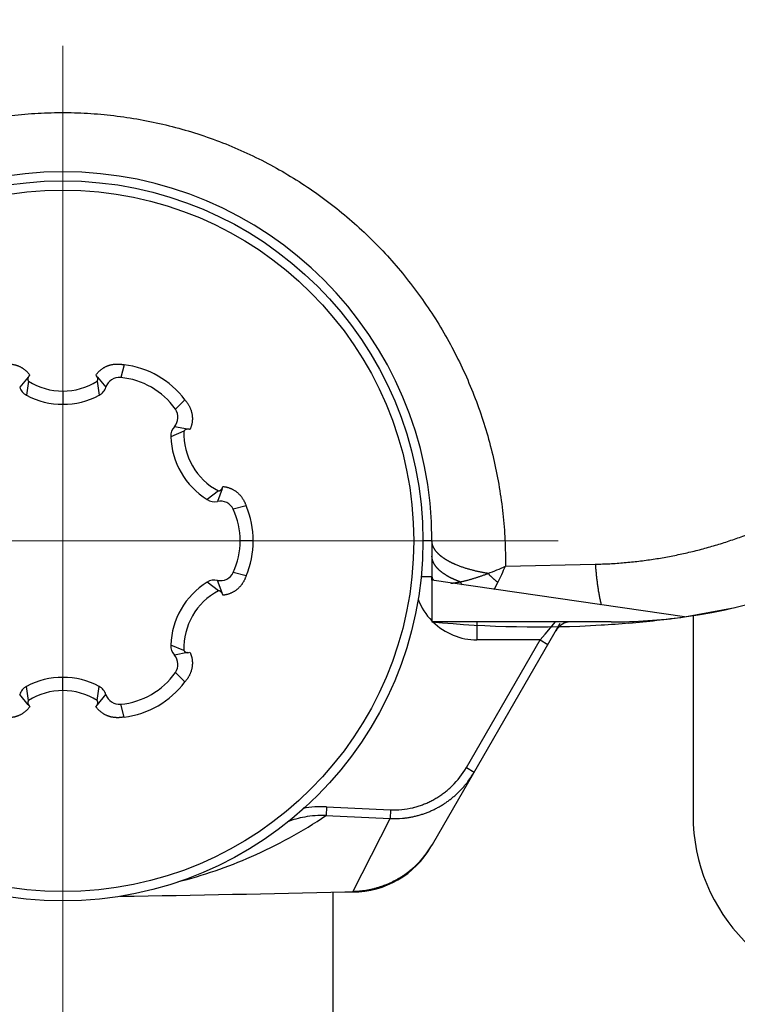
# Model space of a CAD drawing. Header units: millimetres. Extents: x 0 to 1300, y 0 to 891.
# Tile 17 of 119: x 555 to 563, y 264 to 275. Entities that reach past the tile are written whole.
import ezdxf

# ---------------------------------------------------------------- set-up
doc = ezdxf.new("R2010")
doc.units = ezdxf.units.MM
doc.header["$LTSCALE"] = 0.54643
doc.linetypes.add('CENTER', pattern=[50.8, 31.75, -6.35, 6.35, -6.35])
for name, color, linetype in [('NoLayerName_001', 7, 'Continuous'), ('NoLayerName_003', 7, 'Continuous'), ('NoLayerName_006', 7, 'Continuous')]:
    doc.layers.add(name, color=color, linetype=linetype)
doc.styles.get("Standard").update_dxf_attribs({"font": 'txt', "bigfont": 'extfont2'})
doc.dimstyles.get("Standard").update_dxf_attribs({"dimtxt": 2.5, "dimasz": 2.5, "dimexe": 1, "dimexo": 1, "dimtad": 1, "dimdec": 3, "dimzin": 0, "dimdsep": 46, "dimtxsty": 'Standard', "dimcen": 2.5, "dimadec": 3, "dimazin": 0, "dimtfac": 0.75, "dimtdec": 3, "dimtmove": 0, "dimatfit": 3, "dimfxl": 1, "dimarcsym": 0})

# ---------------------------------------------------------------- blocks, each defined once
blk = doc.blocks.new('DIM_0002')
at = {"color": 3, "linetype": 'Continuous', "lineweight": 13}
blk.add_arc((76.293, 79.293), 76.293, 0, 270, dxfattribs=at)
blk = doc.blocks.new('_OPEN30')
at = {"color": 0, "linetype": 'ByBlock', "lineweight": -2}
for p, q in [((-1, 0.267949), (0, 0)), ((0, 0), (-1, -0.267949)), ((0, 0), (-1, 0))]:
    blk.add_line(p, q, dxfattribs=at)
blk = doc.blocks.new('*D145')
at = {"layer": 'Defpoints', "color": 0}
for p in [(504.066, 284.922), (504.166, 284.922), (583.857, 257.465), (583.857, 257.365), (503.648, 238.613)]:
    blk.add_point(p, dxfattribs=at)
at = {"layer": 'NoLayerName_001', "color": 0, "linetype": 'Continuous', "lineweight": 13}
for p, q in [((501.066, 284.922), (488.239, 284.922)), ((583.857, 254.365), (583.857, 189.304))]:
    blk.add_line(p, q, dxfattribs=at)
blk.add_arc((583.857, 284.922), 92.618, 182.78409, 267.21591, dxfattribs=at)
at = {"layer": 'NoLayerName_001', "color": 0, "lineweight": 13, "xscale": 4.5, "yscale": 4.5, "zscale": 4.5}
for p, rotation in [((491.239, 284.922), 91.39204515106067), ((583.857, 192.304), 358.6079548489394)]:
    blk.add_blockref('_OPEN30', p, dxfattribs=dict(at, rotation=rotation))
at = {"layer": 'NoLayerName_001', "color": 0, "lineweight": 13, "insert": (524.293, 225.358), "char_height": 10.5, "attachment_point": 5, "rotation": 315}
blk.add_mtext('\\W0.8000;90%%d', dxfattribs=at)

msp = doc.modelspace()

# ---------------------------------------------------------------- linework, layer by layer
at = {"layer": 'NoLayerName_001', "color": 110, "linetype": 'CENTER', "lineweight": 13}
for p, q in [((555.8569, 263.422), (555.8569, 274.422)), ((550.3569, 268.922), (561.3569, 268.922))]:
    msp.add_line(p, q, dxfattribs=at)
at = {"layer": 'NoLayerName_001', "color": 30, "linetype": 'Continuous', "lineweight": 25}
for p, q in [((556.5366, 270.8791), (556.5001, 270.7367)), ((555.4735, 270.7423), (555.3778, 270.629)), ((555.4739, 270.6956), (555.4538, 270.5391)), ((556.2399, 270.6956), (556.26, 270.5391)), ((556.2403, 270.7423), (556.3359, 270.629)), ((555.8569, 270.5856), (555.8569, 270.4389)), ((557.212, 270.4892), (557.1069, 270.3864)), ((557.2014, 270.1405), (557.0558, 270.0796)), ((557.2416, 270.1642), (557.0957, 270.1904)), ((557.5844, 269.4771), (557.4589, 269.3814)), ((557.625, 269.5001), (557.5748, 269.3606)), ((557.8917, 269.3119), (557.7501, 269.2723)), ((557.9716, 268.922), (557.8269, 268.922)), ((557.8917, 268.532), (557.7501, 268.5717)), ((557.5844, 268.3669), (557.4589, 268.4626)), ((557.625, 268.3439), (557.5748, 268.4833)), ((557.2014, 267.7035), (557.0558, 267.7643)), ((557.2416, 267.6798), (557.0957, 267.6536)), ((555.8569, 267.2584), (555.8569, 267.4051)), ((557.212, 267.3548), (557.1069, 267.4576)), ((555.4739, 267.1484), (555.4538, 267.3049)), ((556.2399, 267.1484), (556.26, 267.3049)), ((555.4735, 267.1017), (555.3778, 267.2149)), ((556.2403, 267.1017), (556.3359, 267.2149)), ((556.5366, 266.9648), (556.5001, 267.1073))]:
    msp.add_line(p, q, dxfattribs=at)
at = {"layer": 'NoLayerName_001', "color": 7, "linetype": 'Continuous', "lineweight": 25}
for p, q in [((562.8569, 268.0914), (562.8569, 265.8749)), ((558.8569, 265.0189), (558.8569, 240.422))]:
    msp.add_line(p, q, dxfattribs=at)
at = {"layer": 'NoLayerName_001', "color": 30, "linetype": 'Continuous', "lineweight": 25}
for radius in [4, 3.8974]:
    msp.add_circle((555.8569, 268.922), radius, dxfattribs=at)
for centre, radius, start, end in [((556.4184, 269.8945), 0.9917, 36.84535, 83.15465), ((556.192, 270.7198), 0.0532, 27.22316, 55.1915), ((555.8569, 271.3076), 0.722, 237.96373, 302.03627), ((556.4856, 270.5798), 0.1576, 84.73475, 161.77706), ((556.4233, 269.903), 0.8373, 35.26525, 84.73475), ((555.5275, 270.6783), 0.1576, 198.22294, 242.09057), ((555.8569, 271.3001), 0.8612, 242.09057, 297.90943), ((556.1862, 270.6783), 0.1576, 297.90943, 341.77706), ((556.9782, 270.2954), 0.1576, 318.22294, 35.26525), ((557.2133, 270.0854), 0.1576, 138.22294, 182.09057), ((557.9229, 270.1148), 0.722, 177.96265, 242.03752), ((557.9164, 270.111), 0.8612, 182.09057, 237.90943), ((557.5814, 269.5307), 0.0532, 327.22316, 355.1915), ((557.5426, 269.5149), 0.1576, 237.90943, 281.77706), ((557.6069, 269.2064), 0.1576, 24.73475, 101.77706), ((556.9896, 268.922), 0.8373, 335.26525, 24.73475), ((556.9802, 268.922), 0.9914, 336.84221, 23.15779), ((557.6069, 268.6376), 0.1576, 258.22294, 335.26525), ((557.9164, 267.7329), 0.8612, 122.09057, 177.90943), ((557.5426, 268.329), 0.1576, 78.22294, 122.09057), ((557.9229, 267.7292), 0.722, 117.96254, 182.03729), ((557.2133, 267.7586), 0.1576, 177.90943, 221.77706), ((556.9782, 267.5486), 0.1576, 324.73475, 41.77706), ((557.2463, 267.7329), 0.0532, 267.22288, 295.19222), ((555.8569, 266.5439), 0.8612, 62.09057, 117.90943), ((556.4233, 267.941), 0.8373, 275.26525, 324.73475), ((555.5275, 267.1656), 0.1576, 117.90943, 161.77706), ((555.8569, 266.5363), 0.722, 57.96373, 122.03627), ((556.1862, 267.1656), 0.1576, 18.22294, 62.09057), ((556.4184, 267.9494), 0.9917, 276.84535, 323.15465), ((556.4856, 267.2642), 0.1576, 198.22294, 275.26525), ((555.5218, 267.1241), 0.0532, 207.22316, 235.1915)]:
    msp.add_arc(centre, radius, start, end, dxfattribs=at)
at = {"layer": 'NoLayerName_001', "color": 7, "linetype": 'Continuous', "lineweight": 25}
msp.add_arc((564.8569, 265.8749), 2, 180, 268.63607, dxfattribs=at)
at = {"layer": 'NoLayerName_001', "color": 30, "linetype": 'Continuous', "lineweight": 25}
for points, knots in [([(555.1772, 270.8791), (555.1811, 270.8799), (555.1888, 270.8815), (555.2005, 270.8833), (555.2122, 270.8848), (555.224, 270.8859), (555.2358, 270.8866), (555.2477, 270.8868), (555.2596, 270.8866), (555.2714, 270.886), (555.2832, 270.885), (555.295, 270.8835), (555.3067, 270.8815), (555.3183, 270.8791), (555.3298, 270.8762), (555.3411, 270.8729), (555.3523, 270.8691), (555.3634, 270.8649), (555.3743, 270.8603), (555.385, 270.8552), (555.3954, 270.8497), (555.4057, 270.8437), (555.4156, 270.8374), (555.4254, 270.8306), (555.4348, 270.8235), (555.4439, 270.8159), (555.4527, 270.808), (555.4612, 270.7998), (555.4693, 270.7912), (555.4771, 270.7823), (555.4845, 270.7731), (555.4891, 270.7667), (555.4914, 270.7635)], [0, 0, 0, 0, 0.01180322, 0.02362719, 0.03546661, 0.0473167, 0.05917326, 0.07103278, 0.08289252, 0.0947506, 0.10660613, 0.11845917, 0.13030955, 0.14215652, 0.15399946, 0.16583807, 0.17767242, 0.18950301, 0.20133094, 0.21315782, 0.22498472, 0.23681186, 0.24863938, 0.26046734, 0.27229592, 0.28412545, 0.29595611, 0.30778617, 0.3196129, 0.33143328, 0.34324415, 0.35504229, 0.35504229, 0.35504229, 0.35504229]), ([(556.2224, 270.7635), (556.2247, 270.7667), (556.2293, 270.7731), (556.2367, 270.7823), (556.2445, 270.7912), (556.2526, 270.7998), (556.2611, 270.808), (556.2699, 270.8159), (556.279, 270.8235), (556.2884, 270.8306), (556.2981, 270.8374), (556.3081, 270.8437), (556.3184, 270.8497), (556.3288, 270.8552), (556.3395, 270.8603), (556.3504, 270.8649), (556.3614, 270.8691), (556.3727, 270.8729), (556.384, 270.8762), (556.3955, 270.8791), (556.4071, 270.8815), (556.4188, 270.8835), (556.4306, 270.885), (556.4424, 270.886), (556.4542, 270.8866), (556.4661, 270.8868), (556.478, 270.8866), (556.4898, 270.8859), (556.5016, 270.8848), (556.5133, 270.8833), (556.525, 270.8815), (556.5327, 270.8799), (556.5366, 270.8791)], [0, 0, 0, 0, 0.01179814, 0.02360903, 0.03542943, 0.04725618, 0.05908626, 0.07091696, 0.08274653, 0.09457515, 0.10640317, 0.11823073, 0.13005793, 0.14188486, 0.15371178, 0.16553973, 0.17737033, 0.18920467, 0.20104328, 0.21288621, 0.22473316, 0.23658352, 0.24843653, 0.260292, 0.27215003, 0.28400971, 0.29586916, 0.30772566, 0.31957569, 0.33141508, 0.34323902, 0.35504224, 0.35504224, 0.35504224, 0.35504224]), ([(555.4914, 270.7635), (555.4911, 270.7633), (555.4904, 270.7628), (555.4893, 270.762), (555.4883, 270.7612), (555.4873, 270.7604), (555.4863, 270.7595), (555.4854, 270.7586), (555.4845, 270.7577), (555.4835, 270.7568), (555.4827, 270.7559), (555.4818, 270.7549), (555.4809, 270.7539), (555.4801, 270.7529), (555.4793, 270.7519), (555.4785, 270.7508), (555.4778, 270.7497), (555.4771, 270.7487), (555.4764, 270.7476), (555.4757, 270.7464), (555.4751, 270.7453), (555.4747, 270.7445), (555.4745, 270.7442)], [0, 0, 0, 0, 0.001293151, 0.002586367, 0.003879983, 0.005174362, 0.006469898, 0.007766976, 0.009065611, 0.010365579, 0.011666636, 0.012968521, 0.014270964, 0.01557368, 0.016876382, 0.018178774, 0.019480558, 0.020781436, 0.022081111, 0.02337929, 0.024675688, 0.025970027, 0.025970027, 0.025970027, 0.025970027]), ([(555.4745, 270.7442), (555.4741, 270.7434), (555.4734, 270.7419), (555.4724, 270.7396), (555.4715, 270.7373), (555.4707, 270.7349), (555.4701, 270.7324), (555.4695, 270.73), (555.4691, 270.7275), (555.4687, 270.725), (555.4685, 270.7224), (555.4684, 270.7199), (555.4685, 270.7174), (555.4686, 270.7149), (555.4689, 270.7123), (555.4692, 270.7099), (555.4697, 270.7074), (555.4703, 270.7049), (555.4711, 270.7025), (555.4719, 270.7002), (555.4728, 270.6978), (555.4736, 270.6963), (555.4739, 270.6956)], [0, 0, 0, 0, 0.002501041, 0.005009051, 0.007523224, 0.010042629, 0.012566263, 0.015093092, 0.017622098, 0.020152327, 0.022682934, 0.025213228, 0.02774272, 0.030271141, 0.03279816, 0.035323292, 0.037845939, 0.04036543, 0.042881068, 0.045392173, 0.047898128, 0.050398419, 0.050398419, 0.050398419, 0.050398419]), ([(556.2399, 270.6956), (556.2402, 270.6963), (556.241, 270.6978), (556.2419, 270.7002), (556.2427, 270.7025), (556.2434, 270.7049), (556.2441, 270.7074), (556.2445, 270.7099), (556.2449, 270.7123), (556.2452, 270.7149), (556.2453, 270.7174), (556.2454, 270.7199), (556.2453, 270.7224), (556.2451, 270.725), (556.2447, 270.7275), (556.2443, 270.73), (556.2437, 270.7324), (556.2431, 270.7349), (556.2423, 270.7373), (556.2414, 270.7396), (556.2404, 270.7419), (556.2397, 270.7434), (556.2393, 270.7442)], [0, 0, 0, 0, 0.00250017, 0.005006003, 0.007516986, 0.010032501, 0.012551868, 0.01507439, 0.017599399, 0.020126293, 0.022654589, 0.025183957, 0.027714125, 0.030244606, 0.03277471, 0.035303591, 0.037830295, 0.040353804, 0.042873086, 0.045387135, 0.047895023, 0.050395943, 0.050395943, 0.050395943, 0.050395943]), ([(557.212, 270.4892), (557.2146, 270.4862), (557.2198, 270.4803), (557.2273, 270.4711), (557.2344, 270.4617), (557.2413, 270.452), (557.2478, 270.4421), (557.2539, 270.432), (557.2597, 270.4216), (557.2651, 270.411), (557.2701, 270.4003), (557.2746, 270.3893), (557.2788, 270.3782), (557.2825, 270.367), (557.2858, 270.3556), (557.2886, 270.3441), (557.2909, 270.3325), (557.2928, 270.3208), (557.2942, 270.309), (557.2952, 270.2973), (557.2956, 270.2854), (557.2956, 270.2736), (557.295, 270.2618), (557.294, 270.25), (557.2926, 270.2383), (557.2906, 270.2266), (557.2882, 270.215), (557.2853, 270.2036), (557.2819, 270.1922), (557.278, 270.181), (557.2738, 270.17), (557.2705, 270.1629), (557.269, 270.1593)], [0, 0, 0, 0, 0.01180304, 0.0236284, 0.03547055, 0.04732441, 0.05918547, 0.07104989, 0.08291456, 0.09477725, 0.10663664, 0.11849247, 0.13034497, 0.14219363, 0.15403795, 0.16587762, 0.17771263, 0.18954334, 0.20137061, 0.21319584, 0.22502045, 0.23684492, 0.24866944, 0.26049416, 0.27231927, 0.28414507, 0.29597192, 0.3077985, 0.31962218, 0.33144, 0.34324885, 0.35504559, 0.35504559, 0.35504559, 0.35504559]), ([(557.2438, 270.1642), (557.2429, 270.1642), (557.2413, 270.1641), (557.2388, 270.1638), (557.2363, 270.1634), (557.2338, 270.1629), (557.2314, 270.1622), (557.229, 270.1615), (557.2266, 270.1606), (557.2242, 270.1596), (557.222, 270.1586), (557.2197, 270.1574), (557.2175, 270.1561), (557.2154, 270.1547), (557.2134, 270.1532), (557.2114, 270.1516), (557.2095, 270.15), (557.2077, 270.1482), (557.206, 270.1464), (557.2043, 270.1445), (557.2028, 270.1425), (557.2018, 270.1411), (557.2014, 270.1405)], [0, 0, 0, 0, 0.002501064, 0.005009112, 0.007523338, 0.010042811, 0.012566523, 0.015093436, 0.017622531, 0.020152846, 0.022683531, 0.025213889, 0.027743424, 0.030271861, 0.032798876, 0.035323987, 0.0378466, 0.04036605, 0.042881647, 0.045392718, 0.047898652, 0.050398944, 0.050398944, 0.050398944, 0.050398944]), ([(557.269, 270.1593), (557.2686, 270.1594), (557.2678, 270.1598), (557.2666, 270.1603), (557.2654, 270.1608), (557.2642, 270.1612), (557.263, 270.1617), (557.2617, 270.162), (557.2605, 270.1624), (557.2592, 270.1627), (557.258, 270.163), (557.2567, 270.1633), (557.2554, 270.1635), (557.2541, 270.1637), (557.2528, 270.1639), (557.2515, 270.1641), (557.2502, 270.1642), (557.2489, 270.1642), (557.2476, 270.1643), (557.2463, 270.1643), (557.245, 270.1643), (557.2442, 270.1643), (557.2438, 270.1642)], [0, 0, 0, 0, 0.001293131, 0.002586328, 0.003879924, 0.005174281, 0.006469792, 0.007766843, 0.009065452, 0.010365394, 0.011666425, 0.012968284, 0.014270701, 0.015573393, 0.01687607, 0.018178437, 0.019480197, 0.020781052, 0.022080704, 0.023378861, 0.024675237, 0.025969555, 0.025969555, 0.025969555, 0.025969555]), ([(557.5844, 269.4771), (557.5852, 269.4772), (557.5868, 269.4773), (557.5893, 269.4777), (557.5918, 269.4781), (557.5942, 269.4787), (557.5967, 269.4794), (557.5991, 269.4802), (557.6014, 269.4811), (557.6037, 269.4821), (557.606, 269.4833), (557.6082, 269.4845), (557.6103, 269.4859), (557.6124, 269.4873), (557.6144, 269.4889), (557.6164, 269.4905), (557.6182, 269.4922), (557.62, 269.494), (557.6217, 269.4959), (557.6233, 269.4978), (557.6248, 269.4998), (557.6257, 269.5012), (557.6262, 269.5019)], [0, 0, 0, 0, 0.00250017, 0.005006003, 0.007516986, 0.010032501, 0.012551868, 0.01507439, 0.017599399, 0.020126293, 0.022654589, 0.025183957, 0.027714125, 0.030244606, 0.032774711, 0.035303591, 0.037830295, 0.040353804, 0.042873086, 0.045387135, 0.047895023, 0.050395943, 0.050395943, 0.050395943, 0.050395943]), ([(557.6344, 269.5262), (557.6383, 269.5258), (557.6462, 269.525), (557.6578, 269.5232), (557.6695, 269.5209), (557.681, 269.5182), (557.6923, 269.515), (557.7036, 269.5113), (557.7147, 269.5072), (557.7256, 269.5026), (557.7363, 269.4975), (557.7468, 269.4921), (557.757, 269.4862), (557.7671, 269.4799), (557.7768, 269.4732), (557.7863, 269.4661), (557.7954, 269.4586), (557.8043, 269.4508), (557.8129, 269.4426), (557.8211, 269.4341), (557.829, 269.4252), (557.8365, 269.4161), (557.8437, 269.4067), (557.8505, 269.397), (557.857, 269.387), (557.8631, 269.3768), (557.8688, 269.3664), (557.8741, 269.3558), (557.8791, 269.3451), (557.8837, 269.3342), (557.8879, 269.3231), (557.8904, 269.3156), (557.8917, 269.3119)], [0, 0, 0, 0, 0.01179707, 0.02360618, 0.03542418, 0.04724803, 0.05907495, 0.07090251, 0.08272951, 0.09455617, 0.10638265, 0.11820899, 0.13003519, 0.1418613, 0.15368763, 0.16551549, 0.17734644, 0.18918143, 0.20102092, 0.21286491, 0.22471309, 0.23656489, 0.24841967, 0.26027751, 0.2721383, 0.28400089, 0.29586318, 0.30772225, 0.31957439, 0.33141524, 0.34323986, 0.35504284, 0.35504284, 0.35504284, 0.35504284]), ([(557.8917, 268.532), (557.8904, 268.5283), (557.8879, 268.5208), (557.8837, 268.5098), (557.8791, 268.4989), (557.8741, 268.4881), (557.8688, 268.4775), (557.8631, 268.4671), (557.857, 268.457), (557.8505, 268.447), (557.8437, 268.4373), (557.8365, 268.4279), (557.829, 268.4187), (557.8211, 268.4099), (557.8129, 268.4014), (557.8043, 268.3932), (557.7954, 268.3853), (557.7863, 268.3779), (557.7768, 268.3708), (557.7671, 268.3641), (557.757, 268.3578), (557.7468, 268.3519), (557.7363, 268.3464), (557.7256, 268.3414), (557.7147, 268.3368), (557.7036, 268.3327), (557.6923, 268.329), (557.681, 268.3258), (557.6695, 268.323), (557.6578, 268.3208), (557.6462, 268.3189), (557.6383, 268.3182), (557.6344, 268.3177)], [0, 0, 0, 0, 0.01180298, 0.0236276, 0.03546845, 0.04732059, 0.05917966, 0.07104195, 0.08290454, 0.09476533, 0.10662317, 0.11847795, 0.13032976, 0.14217794, 0.15402193, 0.16586141, 0.1776964, 0.18952735, 0.20135521, 0.21318154, 0.22500765, 0.23683385, 0.24866019, 0.26048667, 0.27231333, 0.28414033, 0.29596789, 0.30779481, 0.31961866, 0.33143666, 0.34324577, 0.35504284, 0.35504284, 0.35504284, 0.35504284]), ([(557.6262, 268.3421), (557.6257, 268.3428), (557.6248, 268.3442), (557.6233, 268.3462), (557.6217, 268.3481), (557.62, 268.35), (557.6182, 268.3518), (557.6164, 268.3535), (557.6144, 268.3551), (557.6124, 268.3566), (557.6103, 268.3581), (557.6082, 268.3594), (557.606, 268.3607), (557.6037, 268.3618), (557.6014, 268.3628), (557.5991, 268.3638), (557.5967, 268.3646), (557.5942, 268.3653), (557.5918, 268.3659), (557.5893, 268.3663), (557.5868, 268.3667), (557.5852, 268.3668), (557.5844, 268.3669)], [0, 0, 0, 0, 0.002501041, 0.005009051, 0.007523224, 0.010042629, 0.012566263, 0.015093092, 0.017622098, 0.020152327, 0.022682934, 0.025213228, 0.02774272, 0.030271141, 0.03279816, 0.035323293, 0.037845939, 0.04036543, 0.042881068, 0.045392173, 0.047898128, 0.050398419, 0.050398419, 0.050398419, 0.050398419]), ([(557.6344, 268.3177), (557.6344, 268.3181), (557.6343, 268.319), (557.6342, 268.3203), (557.634, 268.3216), (557.6338, 268.3228), (557.6335, 268.3241), (557.6332, 268.3254), (557.6329, 268.3266), (557.6326, 268.3279), (557.6322, 268.3291), (557.6318, 268.3304), (557.6314, 268.3316), (557.6309, 268.3328), (557.6304, 268.334), (557.6299, 268.3352), (557.6293, 268.3364), (557.6287, 268.3376), (557.6281, 268.3387), (557.6275, 268.3399), (557.6269, 268.341), (557.6264, 268.3417), (557.6262, 268.3421)], [0, 0, 0, 0, 0.001293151, 0.002586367, 0.003879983, 0.005174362, 0.006469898, 0.007766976, 0.009065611, 0.010365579, 0.011666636, 0.012968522, 0.014270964, 0.015573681, 0.016876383, 0.018178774, 0.019480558, 0.020781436, 0.022081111, 0.02337929, 0.024675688, 0.025970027, 0.025970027, 0.025970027, 0.025970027]), ([(557.2014, 267.7035), (557.2018, 267.7028), (557.2028, 267.7015), (557.2043, 267.6995), (557.206, 267.6976), (557.2077, 267.6957), (557.2095, 267.694), (557.2114, 267.6923), (557.2134, 267.6908), (557.2154, 267.6893), (557.2175, 267.6879), (557.2197, 267.6866), (557.222, 267.6854), (557.2242, 267.6843), (557.2266, 267.6834), (557.229, 267.6825), (557.2314, 267.6817), (557.2338, 267.6811), (557.2363, 267.6806), (557.2388, 267.6802), (557.2412, 267.6799), (557.2429, 267.6798), (557.2437, 267.6797)], [0, 0, 0, 0, 0.00250017, 0.005005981, 0.007516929, 0.010032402, 0.012551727, 0.015074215, 0.0175992, 0.020126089, 0.022654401, 0.02518381, 0.027714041, 0.0302446, 0.032774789, 0.035303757, 0.037830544, 0.04035413, 0.042873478, 0.04538758, 0.047895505, 0.050396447, 0.050396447, 0.050396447, 0.050396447]), ([(557.269, 267.6847), (557.2705, 267.6811), (557.2738, 267.6739), (557.278, 267.6629), (557.2819, 267.6517), (557.2853, 267.6404), (557.2882, 267.6289), (557.2906, 267.6174), (557.2926, 267.6057), (557.294, 267.594), (557.295, 267.5822), (557.2956, 267.5704), (557.2956, 267.5585), (557.2952, 267.5467), (557.2942, 267.5349), (557.2928, 267.5232), (557.2909, 267.5115), (557.2886, 267.4999), (557.2858, 267.4884), (557.2825, 267.477), (557.2788, 267.4657), (557.2746, 267.4546), (557.2701, 267.4437), (557.2651, 267.4329), (557.2597, 267.4224), (557.2539, 267.412), (557.2478, 267.4018), (557.2413, 267.3919), (557.2344, 267.3822), (557.2273, 267.3728), (557.2198, 267.3636), (557.2146, 267.3577), (557.212, 267.3548)], [0, 0, 0, 0, 0.01179674, 0.02360559, 0.03542341, 0.04724709, 0.05907367, 0.07090052, 0.08272632, 0.09455143, 0.10637615, 0.11820067, 0.13002514, 0.14184975, 0.15367498, 0.16550225, 0.17733296, 0.18916797, 0.20100764, 0.21285196, 0.22470062, 0.23655312, 0.24840895, 0.26026834, 0.27213103, 0.2839957, 0.29586012, 0.30772118, 0.31957504, 0.33141719, 0.34324256, 0.35504559, 0.35504559, 0.35504559, 0.35504559]), ([(555.4739, 267.1484), (555.4736, 267.1476), (555.4728, 267.1461), (555.4719, 267.1438), (555.4711, 267.1414), (555.4703, 267.139), (555.4697, 267.1366), (555.4692, 267.1341), (555.4689, 267.1316), (555.4686, 267.1291), (555.4685, 267.1266), (555.4684, 267.124), (555.4685, 267.1215), (555.4687, 267.119), (555.4691, 267.1165), (555.4695, 267.114), (555.4701, 267.1115), (555.4707, 267.1091), (555.4715, 267.1067), (555.4724, 267.1043), (555.4734, 267.102), (555.4741, 267.1005), (555.4745, 267.0998)], [0, 0, 0, 0, 0.00250017, 0.005006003, 0.007516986, 0.010032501, 0.012551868, 0.01507439, 0.017599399, 0.020126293, 0.022654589, 0.025183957, 0.027714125, 0.030244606, 0.03277471, 0.035303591, 0.037830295, 0.040353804, 0.042873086, 0.045387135, 0.047895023, 0.050395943, 0.050395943, 0.050395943, 0.050395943]), ([(556.2393, 267.0998), (556.2397, 267.1005), (556.2404, 267.102), (556.2414, 267.1043), (556.2423, 267.1067), (556.2431, 267.1091), (556.2437, 267.1115), (556.2443, 267.114), (556.2447, 267.1165), (556.2451, 267.119), (556.2453, 267.1215), (556.2454, 267.124), (556.2453, 267.1266), (556.2452, 267.1291), (556.2449, 267.1316), (556.2445, 267.1341), (556.2441, 267.1366), (556.2434, 267.139), (556.2427, 267.1414), (556.2419, 267.1438), (556.241, 267.1461), (556.2402, 267.1476), (556.2399, 267.1484)], [0, 0, 0, 0, 0.002501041, 0.005009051, 0.007523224, 0.010042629, 0.012566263, 0.015093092, 0.017622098, 0.020152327, 0.022682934, 0.025213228, 0.02774272, 0.030271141, 0.03279816, 0.035323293, 0.037845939, 0.04036543, 0.042881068, 0.045392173, 0.047898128, 0.050398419, 0.050398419, 0.050398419, 0.050398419]), ([(555.4914, 267.0805), (555.4891, 267.0773), (555.4845, 267.0709), (555.4771, 267.0617), (555.4693, 267.0528), (555.4612, 267.0442), (555.4527, 267.0359), (555.4439, 267.028), (555.4348, 267.0205), (555.4254, 267.0134), (555.4156, 267.0066), (555.4057, 267.0002), (555.3954, 266.9943), (555.385, 266.9888), (555.3743, 266.9837), (555.3634, 266.979), (555.3523, 266.9748), (555.3411, 266.9711), (555.3298, 266.9677), (555.3183, 266.9649), (555.3067, 266.9625), (555.295, 266.9605), (555.2832, 266.959), (555.2714, 266.9579), (555.2596, 266.9573), (555.2477, 266.9571), (555.2358, 266.9574), (555.224, 266.9581), (555.2122, 266.9591), (555.2005, 266.9606), (555.1888, 266.9625), (555.1811, 266.9641), (555.1772, 266.9648)], [0, 0, 0, 0, 0.01179815, 0.02360903, 0.03542944, 0.04725619, 0.05908628, 0.07091699, 0.08274656, 0.09457519, 0.10640321, 0.11823077, 0.13005797, 0.14188491, 0.15371183, 0.16553978, 0.17737038, 0.18920472, 0.20104333, 0.21288626, 0.2247332, 0.23658356, 0.24843656, 0.26029204, 0.27215006, 0.28400973, 0.29586917, 0.30772567, 0.3195757, 0.33141508, 0.34323902, 0.35504224, 0.35504224, 0.35504224, 0.35504224]), ([(556.2224, 267.0805), (556.2227, 267.0807), (556.2234, 267.0812), (556.2245, 267.082), (556.2255, 267.0828), (556.2265, 267.0836), (556.2274, 267.0845), (556.2284, 267.0853), (556.2293, 267.0862), (556.2302, 267.0872), (556.2311, 267.0881), (556.232, 267.0891), (556.2329, 267.0901), (556.2337, 267.0911), (556.2345, 267.0921), (556.2352, 267.0932), (556.236, 267.0942), (556.2367, 267.0953), (556.2374, 267.0964), (556.2381, 267.0975), (556.2387, 267.0986), (556.2391, 267.0994), (556.2393, 267.0998)], [0, 0, 0, 0, 0.001293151, 0.002586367, 0.003879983, 0.005174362, 0.006469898, 0.007766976, 0.009065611, 0.010365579, 0.011666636, 0.012968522, 0.014270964, 0.015573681, 0.016876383, 0.018178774, 0.019480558, 0.020781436, 0.022081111, 0.02337929, 0.024675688, 0.025970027, 0.025970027, 0.025970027, 0.025970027]), ([(556.5366, 266.9648), (556.5327, 266.9641), (556.525, 266.9625), (556.5133, 266.9606), (556.5016, 266.9591), (556.4898, 266.9581), (556.478, 266.9574), (556.4661, 266.9571), (556.4542, 266.9573), (556.4424, 266.9579), (556.4306, 266.959), (556.4188, 266.9605), (556.4071, 266.9625), (556.3955, 266.9649), (556.384, 266.9677), (556.3727, 266.9711), (556.3614, 266.9748), (556.3504, 266.979), (556.3395, 266.9837), (556.3288, 266.9888), (556.3184, 266.9943), (556.3081, 267.0002), (556.2981, 267.0066), (556.2884, 267.0134), (556.279, 267.0205), (556.2699, 267.028), (556.2611, 267.0359), (556.2526, 267.0442), (556.2445, 267.0528), (556.2367, 267.0617), (556.2293, 267.0709), (556.2247, 267.0773), (556.2224, 267.0805)], [0, 0, 0, 0, 0.01180322, 0.02362719, 0.03546661, 0.0473167, 0.05917326, 0.07103278, 0.08289252, 0.0947506, 0.10660613, 0.11845917, 0.13030955, 0.14215652, 0.15399946, 0.16583807, 0.17767242, 0.18950301, 0.20133094, 0.21315782, 0.22498472, 0.23681186, 0.24863938, 0.26046734, 0.27229592, 0.28412545, 0.29595611, 0.30778617, 0.3196129, 0.33143328, 0.34324415, 0.35504229, 0.35504229, 0.35504229, 0.35504229])]:
    msp.add_open_spline(points, degree=3, knots=knots, dxfattribs=at)
at = {"layer": 'NoLayerName_003', "color": 30, "linetype": 'Continuous', "lineweight": 25}
for p, q in [((559.9569, 268.922), (559.8569, 268.922)), ((559.9569, 268.922), (559.9569, 268.522)), ((560.7748, 268.6403), (561.7711, 268.6624)), ((559.9569, 268.522), (559.8344, 268.522)), ((559.9569, 268.4835), (559.9569, 268.522)), ((562.7607, 268.0774), (559.9569, 268.4835)), ((559.9569, 268.4835), (559.9569, 268.022)), ((560.6494, 268.3832), (560.6872, 268.4601)), ((562.7607, 268.0774), (563.3233, 268.182)), ((561.9469, 268.022), (559.9569, 268.022)), ((560.4569, 268.022), (560.4569, 267.822)), ((561.2125, 267.8849), (561.3303, 268.021)), ((559.9612, 265.5491), (561.3797, 268.0059)), ((560.339, 266.4034), (561.158, 267.822)), ((561.158, 267.822), (560.4569, 267.822)), ((561.158, 267.822), (561.2125, 267.8849)), ((561.158, 267.822), (561.2446, 267.772)), ((560.339, 266.4034), (560.4256, 266.3534)), ((558.7845, 265.9672), (558.78, 265.8697)), ((558.7845, 265.9672), (559.4968, 265.9346)), ((558.7798, 265.8697), (559.4924, 265.8369)), ((559.079, 265.024), (559.4924, 265.8369)), ((559.4968, 265.9346), (559.4924, 265.837)), ((558.9884, 265.0219), (559.079, 265.024))]:
    msp.add_line(p, q, dxfattribs=at)
for centre, radius, start, end in [((555.8569, 268.922), 4.1, 0, 180), ((561.9469, 274.022), 6, 277.78366, 324.38379), ((559.6639, 271.0549), 2.6579, 290.17153, 294.70711), ((545.3986, 275.9945), 17.0444, 333.76526, 334.43903), ((560.4569, 268.522), 0.5, 180, 184.50106), ((560.8501, 268.7966), 0.6673, 209.68176, 212.82197), ((560.4569, 268.522), 0.7, 200.82484, 224.38052), ((561.1241, 280.3409), 12.3741, 264.58759, 273.29748), ((560.4569, 268.522), 0.7, 225.58596, 270), ((561.9469, 274.022), 6, 270, 277.78366), ((561.1415, 279.9069), 11.9398, 274.82226, 277.79425), ((561.1363, 279.9669), 12, 273.34193, 274.82289), ((559.5125, 266.8808), 0.9545, 314.48675, 329.98813), ((559.5192, 266.8768), 1.0466, 322.17937, 329.99677), ((558.7307, 264.7852), 1.1833, 87.39648, 99.93084), ((559.5368, 266.837), 0.9033, 267.46639, 283.22324), ((555.8053, 270.3028), 5.3385, 293.69919, 303.86133), ((558.7434, 264.7428), 1.1284, 100.22445, 110.31748), ((558.7369, 264.7799), 1.0907, 87.7425, 100.23059), ((559.5394, 266.8309), 0.9951, 267.29331, 275.20405), ((559.0434, 266.0818), 1.0613, 311.03387, 328.17824), ((559.072, 266.0625), 1.0268, 328.25357, 329.99855), ((555.8278, 270.2482), 5.2794, 284.32916, 293.71324), ((550.9653, 611.4658), 346.5368, 270.914005, 271.326647)]:
    msp.add_arc(centre, radius, start, end, dxfattribs=at)
for points, knots in [([(550.7734, 269.8136), (550.8051, 269.9056), (550.8651, 270.091), (550.9757, 270.3619), (551.0983, 270.6278), (551.2347, 270.8871), (551.3841, 271.1393), (551.5463, 271.3834), (551.7208, 271.6188), (551.9073, 271.8448), (552.1053, 272.0607), (552.3144, 272.2659), (552.5341, 272.4598), (552.7641, 272.6415), (553.0037, 272.8106), (553.2521, 272.9665), (553.5088, 273.1085), (553.773, 273.2361), (554.0439, 273.3486), (554.3209, 273.4455), (554.6032, 273.5262), (554.8896, 273.5906), (555.1794, 273.6383), (555.4714, 273.6692), (555.7647, 273.6829), (556.0584, 273.6792), (556.3513, 273.6578), (556.6424, 273.6188), (556.9308, 273.5626), (557.2153, 273.4893), (557.4949, 273.3992), (557.7686, 273.2925), (558.0354, 273.1694), (558.2941, 273.0302), (558.5439, 272.8757), (558.7841, 272.7066), (559.0138, 272.5234), (559.2323, 272.327), (559.4381, 272.1177), (559.6327, 271.8977), (559.7491, 271.7404), (559.8089, 271.6631)], [0, 0, 0, 0, 0.2919641, 0.5843741, 0.8771047, 1.1700304, 1.4630339, 1.7560158, 2.0489348, 2.3417948, 2.6346118, 2.9274193, 3.2202741, 3.5132545, 3.8063616, 4.0995361, 4.3927331, 4.6859327, 4.9791489, 5.2724369, 5.5658358, 5.8593063, 6.1528022, 6.4462887, 6.7397524, 7.0332124, 7.3267221, 7.6203007, 7.9139271, 8.2075693, 8.5011962, 8.7947896, 9.0883555, 9.3819294, 9.6755333, 9.9691572, 10.2627709, 10.5563357, 10.8498162, 11.1431971, 11.4365299, 11.4365299, 11.4365299, 11.4365299]), ([(559.8089, 271.6631), (559.8641, 271.5823), (559.978, 271.4232), (560.1277, 271.1705), (560.2642, 270.9106), (560.3849, 270.6428), (560.4898, 270.3684), (560.5785, 270.0883), (560.651, 269.8035), (560.7073, 269.5153), (560.7467, 269.2247), (560.7718, 268.9328), (560.7725, 268.7377), (560.7748, 268.6403)], [0, 0, 0, 0, 0.2933468, 0.5867423, 0.8802036, 1.1737402, 1.4673637, 1.7610691, 2.0547729, 2.3483413, 2.6416083, 2.9343878, 3.2264861, 3.2264861, 3.2264861, 3.2264861]), ([(561.7711, 268.6624), (561.8248, 268.6645), (561.9324, 268.6673), (562.0935, 268.6792), (562.2543, 268.6957), (562.4145, 268.7175), (562.5741, 268.7444), (562.7327, 268.7763), (562.8903, 268.8132), (563.0466, 268.8551), (563.2014, 268.9019), (563.3546, 268.9535), (563.5062, 269.0098), (563.6559, 269.0708), (563.8036, 269.1364), (563.9492, 269.2065), (564.0926, 269.281), (564.2336, 269.3599), (564.3722, 269.4431), (564.5082, 269.5304), (564.6414, 269.6219), (564.7719, 269.7173), (564.8994, 269.8167), (565.0238, 269.92), (565.1451, 270.027), (565.2631, 270.1377), (565.3776, 270.2518), (565.4887, 270.3694), (565.5961, 270.4902), (565.6997, 270.6142), (565.7999, 270.7409), (565.8629, 270.8282), (565.8948, 270.8715)], [0, 0, 0, 0, 0.1613513, 0.3228509, 0.4844734, 0.64619, 0.8079692, 0.9697772, 1.1315793, 1.2933403, 1.4550479, 1.6167143, 1.7783504, 1.9399646, 2.101563, 2.2631502, 2.4247292, 2.5863033, 2.7478795, 2.9094648, 3.071065, 3.2326855, 3.3943311, 3.5560066, 3.717717, 3.8794535, 4.0411918, 4.2029055, 4.3645676, 4.5261507, 4.6876279, 4.848973, 4.848973, 4.848973, 4.848973]), ([(559.9679, 268.8644), (559.9674, 268.8656), (559.9665, 268.868), (559.9652, 268.8717), (559.964, 268.8755), (559.9629, 268.8793), (559.9619, 268.8831), (559.961, 268.8869), (559.9601, 268.8907), (559.9594, 268.8946), (559.9587, 268.8985), (559.9582, 268.9024), (559.9577, 268.9063), (559.9574, 268.9102), (559.9571, 268.9141), (559.9569, 268.9181), (559.9569, 268.9207), (559.9569, 268.922)], [0, 0, 0, 0, 0.003915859, 0.007840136, 0.011771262, 0.01570771, 0.019647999, 0.023590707, 0.027534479, 0.031478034, 0.035420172, 0.039359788, 0.043295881, 0.047227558, 0.051154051, 0.055074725, 0.058989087, 0.058989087, 0.058989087, 0.058989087]), ([(560.0539, 268.7541), (560.0521, 268.7556), (560.0485, 268.7586), (560.0432, 268.7632), (560.038, 268.7679), (560.0328, 268.7726), (560.0277, 268.7775), (560.0227, 268.7825), (560.0178, 268.7877), (560.013, 268.7929), (560.0084, 268.7983), (560.0038, 268.8037), (559.9994, 268.8093), (559.9951, 268.815), (559.991, 268.8208), (559.9871, 268.8267), (559.9834, 268.8327), (559.9798, 268.8388), (559.9765, 268.8451), (559.9734, 268.8514), (559.9705, 268.8578), (559.9688, 268.8622), (559.9679, 268.8644)], [0, 0, 0, 0, 0.00703018, 0.01405666, 0.02108461, 0.02811956, 0.03516743, 0.04223438, 0.04932169, 0.05642388, 0.06353542, 0.0706513, 0.07776707, 0.08487888, 0.09198357, 0.09907869, 0.10616257, 0.1132344, 0.12029428, 0.12734328, 0.13438352, 0.14141822, 0.14141822, 0.14141822, 0.14141822]), ([(559.9662, 268.6986), (559.9658, 268.6997), (559.965, 268.702), (559.9639, 268.7054), (559.9629, 268.7089), (559.962, 268.7124), (559.9611, 268.7159), (559.9603, 268.7195), (559.9596, 268.7231), (559.959, 268.7266), (559.9584, 268.7302), (559.958, 268.7338), (559.9576, 268.7374), (559.9573, 268.741), (559.9571, 268.7447), (559.9569, 268.7483), (559.9569, 268.7507), (559.9569, 268.7519)], [0, 0, 0, 0, 0.003612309, 0.007231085, 0.010855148, 0.014483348, 0.018114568, 0.021747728, 0.025381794, 0.02901578, 0.032648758, 0.03627986, 0.039908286, 0.043533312, 0.047154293, 0.050770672, 0.054381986, 0.054381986, 0.054381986, 0.054381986]), ([(560.0392, 268.5957), (560.0377, 268.5972), (560.0345, 268.6), (560.03, 268.6044), (560.0254, 268.6088), (560.021, 268.6134), (560.0167, 268.618), (560.0124, 268.6227), (560.0082, 268.6276), (560.0041, 268.6325), (560.0002, 268.6375), (559.9963, 268.6426), (559.9926, 268.6478), (559.989, 268.6531), (559.9855, 268.6585), (559.9822, 268.664), (559.9791, 268.6695), (559.9761, 268.6752), (559.9733, 268.6809), (559.9707, 268.6867), (559.9683, 268.6926), (559.9669, 268.6966), (559.9662, 268.6986)], [0, 0, 0, 0, 0.00633818, 0.01267367, 0.01901051, 0.02535303, 0.03170591, 0.03807397, 0.04445783, 0.05085326, 0.05725607, 0.06366247, 0.07006906, 0.07647291, 0.08287155, 0.08926304, 0.09564601, 0.10201969, 0.10838394, 0.11473933, 0.12108717, 0.12742953, 0.12742953, 0.12742953, 0.12742953]), ([(560.1127, 268.7126), (560.1117, 268.7132), (560.1096, 268.7145), (560.1066, 268.7164), (560.1036, 268.7183), (560.1005, 268.7202), (560.0975, 268.7222), (560.0945, 268.7242), (560.0915, 268.7262), (560.0885, 268.7282), (560.0856, 268.7303), (560.0826, 268.7323), (560.0797, 268.7344), (560.0768, 268.7365), (560.0738, 268.7386), (560.071, 268.7408), (560.0681, 268.743), (560.0652, 268.7451), (560.0624, 268.7473), (560.0595, 268.7496), (560.0567, 268.7518), (560.0549, 268.7533), (560.0539, 268.7541)], [0, 0, 0, 0, 0.003599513, 0.007198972, 0.010798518, 0.0143983, 0.017998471, 0.021599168, 0.025200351, 0.028801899, 0.032403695, 0.036005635, 0.039607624, 0.043209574, 0.046811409, 0.050413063, 0.054014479, 0.057615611, 0.061216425, 0.064816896, 0.068417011, 0.072016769, 0.072016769, 0.072016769, 0.072016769]), ([(560.2186, 268.6585), (560.2168, 268.6593), (560.2132, 268.6608), (560.2077, 268.6632), (560.2023, 268.6656), (560.1969, 268.6681), (560.1915, 268.6706), (560.1861, 268.6731), (560.1807, 268.6757), (560.1753, 268.6783), (560.17, 268.6809), (560.1647, 268.6836), (560.1594, 268.6863), (560.1541, 268.689), (560.1488, 268.6918), (560.1436, 268.6947), (560.1384, 268.6975), (560.1332, 268.7004), (560.128, 268.7034), (560.1229, 268.7064), (560.1178, 268.7095), (560.1144, 268.7115), (560.1127, 268.7126)], [0, 0, 0, 0, 0.0059498, 0.01189946, 0.01784929, 0.0237996, 0.02975071, 0.03570293, 0.04165619, 0.0476102, 0.05356472, 0.05951951, 0.06547436, 0.07142908, 0.07738352, 0.08333755, 0.08929105, 0.09524395, 0.10119619, 0.10714776, 0.11309865, 0.1190489, 0.1190489, 0.1190489, 0.1190489]), ([(560.1787, 268.5051), (560.1762, 268.5063), (560.1712, 268.5088), (560.1637, 268.5125), (560.1563, 268.5164), (560.149, 268.5203), (560.1417, 268.5243), (560.1344, 268.5283), (560.1272, 268.5325), (560.12, 268.5367), (560.1128, 268.5411), (560.1057, 268.5455), (560.0987, 268.5501), (560.0918, 268.5547), (560.0849, 268.5594), (560.0781, 268.5643), (560.0714, 268.5692), (560.0647, 268.5743), (560.0582, 268.5795), (560.0518, 268.5848), (560.0454, 268.5902), (560.0413, 268.5939), (560.0392, 268.5957)], [0, 0, 0, 0, 0.0083279, 0.01665454, 0.02498185, 0.03331187, 0.04164665, 0.04998828, 0.05833678, 0.06669018, 0.07504662, 0.08340441, 0.09176206, 0.10011831, 0.10847213, 0.11682272, 0.12516955, 0.13351234, 0.14185109, 0.15018612, 0.15851804, 0.16684778, 0.16684778, 0.16684778, 0.16684778]), ([(560.5803, 268.5601), (560.5741, 268.5611), (560.5618, 268.5631), (560.5433, 268.5663), (560.5248, 268.5696), (560.5064, 268.5732), (560.488, 268.5769), (560.4696, 268.5808), (560.4513, 268.5849), (560.433, 268.5892), (560.4147, 268.5936), (560.3965, 268.5983), (560.3783, 268.6032), (560.3602, 268.6083), (560.3422, 268.6137), (560.3242, 268.6193), (560.3064, 268.6251), (560.2886, 268.6312), (560.2709, 268.6376), (560.2534, 268.6443), (560.2359, 268.6512), (560.2244, 268.6561), (560.2186, 268.6585)], [0, 0, 0, 0, 0.0187627, 0.03752334, 0.05628535, 0.07505219, 0.09382737, 0.1126142, 0.13141228, 0.15021832, 0.16902921, 0.1878422, 0.20665484, 0.22546506, 0.24427117, 0.26307187, 0.28186629, 0.30065398, 0.31943496, 0.33820974, 0.35697931, 0.37574519, 0.37574519, 0.37574519, 0.37574519]), ([(561.7711, 268.6624), (561.7716, 268.6548), (561.7727, 268.6396), (561.7746, 268.6167), (561.7766, 268.5939), (561.7787, 268.5711), (561.7809, 268.5483), (561.7833, 268.5255), (561.7859, 268.5028), (561.7885, 268.48), (561.7914, 268.4573), (561.7944, 268.4346), (561.7976, 268.4119), (561.801, 268.3892), (561.8045, 268.3666), (561.8083, 268.344), (561.8123, 268.3214), (561.8166, 268.2989), (561.8212, 268.2764), (561.8261, 268.2541), (561.8313, 268.2318), (561.8351, 268.217), (561.837, 268.2096)], [0, 0, 0, 0, 0.02290055, 0.04580114, 0.06870189, 0.09160302, 0.11450482, 0.13740769, 0.1603121, 0.18321864, 0.20612798, 0.2290409, 0.25195829, 0.27488044, 0.29780455, 0.32072753, 0.34364701, 0.36656148, 0.38947036, 0.41237412, 0.43527432, 0.45817374, 0.45817374, 0.45817374, 0.45817374]), ([(559.9569, 268.522), (559.9569, 268.5214), (559.9569, 268.5203), (559.9571, 268.5185), (559.9573, 268.5168), (559.9575, 268.5151), (559.9579, 268.5134), (559.9583, 268.5117), (559.9588, 268.51), (559.9594, 268.5083), (559.96, 268.5067), (559.9606, 268.5051), (559.9614, 268.5035), (559.9621, 268.5019), (559.963, 268.5004), (559.9638, 268.4988), (559.9648, 268.4974), (559.9657, 268.4959), (559.9667, 268.4945), (559.9677, 268.4931), (559.9688, 268.4918), (559.9695, 268.4909), (559.9699, 268.4904)], [0, 0, 0, 0, 0.001725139, 0.00345348, 0.005185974, 0.006923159, 0.008665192, 0.010411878, 0.012162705, 0.013916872, 0.01567332, 0.017430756, 0.019187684, 0.020942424, 0.022693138, 0.024437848, 0.026174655, 0.027904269, 0.029629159, 0.031351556, 0.033073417, 0.034796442, 0.034796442, 0.034796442, 0.034796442]), ([(560.1654, 268.4505), (560.1672, 268.4507), (560.1707, 268.451), (560.176, 268.4516), (560.1812, 268.4522), (560.1865, 268.4529), (560.1917, 268.4535), (560.197, 268.4543), (560.2022, 268.455), (560.2074, 268.4557), (560.2127, 268.4565), (560.2179, 268.4574), (560.2231, 268.4582), (560.2283, 268.4591), (560.2335, 268.46), (560.2387, 268.4609), (560.244, 268.4618), (560.2492, 268.4628), (560.2544, 268.4638), (560.2595, 268.4648), (560.2647, 268.4658), (560.2682, 268.4665), (560.2699, 268.4668)], [0, 0, 0, 0, 0.00528855, 0.01057717, 0.0158659, 0.02115477, 0.02644377, 0.03173291, 0.03702221, 0.04231168, 0.04760133, 0.05289114, 0.05818111, 0.0634712, 0.06876137, 0.07405157, 0.07934174, 0.08463181, 0.08992171, 0.09521134, 0.10050062, 0.10578943, 0.10578943, 0.10578943, 0.10578943]), ([(560.269, 268.4666), (560.2675, 268.4672), (560.2644, 268.4683), (560.2598, 268.4701), (560.2552, 268.4718), (560.2507, 268.4736), (560.2461, 268.4754), (560.2415, 268.4773), (560.237, 268.4791), (560.2324, 268.481), (560.2279, 268.4829), (560.2234, 268.4848), (560.2188, 268.4867), (560.2143, 268.4886), (560.2098, 268.4906), (560.2053, 268.4926), (560.2009, 268.4946), (560.1964, 268.4967), (560.1919, 268.4987), (560.1875, 268.5008), (560.1831, 268.503), (560.1801, 268.5044), (560.1787, 268.5051)], [0, 0, 0, 0, 0.004911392, 0.009822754, 0.014734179, 0.019645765, 0.024557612, 0.029469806, 0.034382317, 0.039295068, 0.044207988, 0.049121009, 0.054034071, 0.058947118, 0.063860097, 0.068772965, 0.073685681, 0.078598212, 0.083510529, 0.088422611, 0.093334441, 0.098246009, 0.098246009, 0.098246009, 0.098246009]), ([(560.2703, 268.4661), (560.2756, 268.4673), (560.2862, 268.4695), (560.302, 268.4731), (560.3177, 268.4769), (560.3335, 268.4808), (560.3492, 268.4849), (560.3648, 268.4892), (560.3804, 268.4935), (560.396, 268.498), (560.4115, 268.5026), (560.4271, 268.5073), (560.4425, 268.5122), (560.458, 268.5171), (560.4734, 268.5222), (560.4888, 268.5273), (560.5041, 268.5326), (560.5194, 268.5379), (560.5347, 268.5433), (560.55, 268.5488), (560.5652, 268.5544), (560.5753, 268.5582), (560.5804, 268.5601)], [0, 0, 0, 0, 0.0162072, 0.0324151, 0.04862398, 0.06483371, 0.08104387, 0.09725434, 0.11346551, 0.12967767, 0.145891, 0.16210557, 0.17832134, 0.19453815, 0.21075578, 0.22697388, 0.24319202, 0.2594097, 0.27562631, 0.29184118, 0.30805356, 0.32426264, 0.32426264, 0.32426264, 0.32426264]), ([(560.5804, 268.5601), (560.5826, 268.5577), (560.587, 268.5529), (560.5937, 268.5458), (560.6005, 268.5387), (560.6073, 268.5318), (560.6142, 268.5249), (560.6212, 268.518), (560.6283, 268.5113), (560.6354, 268.5046), (560.6426, 268.498), (560.6499, 268.4914), (560.6572, 268.485), (560.6646, 268.4786), (560.6721, 268.4723), (560.6796, 268.4661), (560.6847, 268.4621), (560.6873, 268.46)], [0, 0, 0, 0, 0.00976041, 0.01952464, 0.02929203, 0.0390619, 0.04883363, 0.05860658, 0.06838018, 0.07815382, 0.08792698, 0.09769911, 0.10746972, 0.11723833, 0.12700448, 0.13676776, 0.14652777, 0.14652777, 0.14652777, 0.14652777]), ([(559.6296, 265.8399), (559.6435, 265.8415), (559.6713, 265.8441), (559.7127, 265.8507), (559.7539, 265.8589), (559.7947, 265.8688), (559.8352, 265.8803), (559.8752, 265.8936), (559.9147, 265.9085), (559.9535, 265.925), (559.9917, 265.9431), (560.029, 265.9627), (560.0655, 265.9839), (560.1011, 266.0066), (560.1357, 266.0308), (560.1692, 266.0562), (560.2017, 266.0831), (560.2331, 266.1111), (560.2633, 266.1404), (560.2922, 266.1708), (560.32, 266.2022), (560.3372, 266.2242), (560.346, 266.235)], [0, 0, 0, 0, 0.04182005, 0.08372338, 0.12570182, 0.16774559, 0.20984374, 0.25198467, 0.2941566, 0.33634808, 0.3785484, 0.42074813, 0.46294054, 0.50512286, 0.54729089, 0.58943827, 0.63155685, 0.67363714, 0.71566874, 0.75764075, 0.79954224, 0.84136264, 0.84136264, 0.84136264, 0.84136264]), ([(559.7434, 265.9577), (559.7515, 265.9597), (559.7679, 265.9636), (559.7921, 265.9704), (559.8162, 265.9779), (559.8401, 265.986), (559.8638, 265.9948), (559.8873, 266.0043), (559.9105, 266.0144), (559.9335, 266.0252), (559.9562, 266.0366), (559.9785, 266.0486), (560.0006, 266.0613), (560.0223, 266.0745), (560.0437, 266.0883), (560.0647, 266.1027), (560.0853, 266.1176), (560.1054, 266.133), (560.1252, 266.149), (560.1444, 266.1654), (560.1632, 266.1823), (560.1753, 266.1941), (560.1813, 266.1999)], [0, 0, 0, 0, 0.02519796, 0.05039723, 0.07560775, 0.10083971, 0.12610358, 0.15140764, 0.1767496, 0.20212383, 0.22752426, 0.25294443, 0.27837755, 0.3038166, 0.32925439, 0.35468363, 0.38009697, 0.40548715, 0.43084697, 0.45616944, 0.4814478, 0.50667563, 0.50667563, 0.50667563, 0.50667563]), ([(559.7401, 265.2813), (559.7309, 265.2735), (559.7127, 265.2578), (559.6842, 265.2357), (559.655, 265.2144), (559.6251, 265.1941), (559.5944, 265.1749), (559.5631, 265.1567), (559.5312, 265.1395), (559.4987, 265.1235), (559.4656, 265.1085), (559.432, 265.0948), (559.398, 265.0822), (559.3636, 265.0708), (559.3288, 265.0606), (559.2937, 265.0516), (559.2583, 265.0438), (559.2227, 265.0373), (559.1869, 265.032), (559.151, 265.028), (559.115, 265.0251), (559.091, 265.0245), (559.079, 265.024)], [0, 0, 0, 0, 0.03603267, 0.07211444, 0.10824004, 0.14440377, 0.18059965, 0.21682165, 0.25306387, 0.28932071, 0.32558708, 0.3618586, 0.39813147, 0.43440088, 0.47066114, 0.50690618, 0.54312976, 0.57932572, 0.61548809, 0.65161139, 0.68769077, 0.72372222, 0.72372222, 0.72372222, 0.72372222])]:
    msp.add_open_spline(points, degree=3, knots=knots, dxfattribs=at)
at = {"layer": 'NoLayerName_006', "color": 30, "linetype": 'Continuous', "lineweight": 25}
for p, q in [((559.9456, 265.522), (559.9612, 265.5491)), ((558.9884, 265.022), (559.0795, 265.022))]:
    msp.add_line(p, q, dxfattribs=at)
for centre, radius, start, end in [((561.5044, 267.822), 0.2, 100.43028, 150), ((559.0795, 266.022), 1, 270, 330)]:
    msp.add_arc(centre, radius, start, end, dxfattribs=at)

# ---------------------------------------------------------------- block references
at = {"layer": 'NoLayerName_001', "color": 3, "linetype": 'Continuous', "lineweight": 13}
msp.add_blockref('DIM_0002', (507.5635, 205.6287), dxfattribs=at)

# ---------------------------------------------------------------- dimensions: what is measured, and where the dimension line sits
dim = msp.add_angular_dim_2l(base=(503.6475, 238.6131), line1=((583.8569, 257.3646), (583.8569, 257.4646)), line2=((504.0658, 284.922), (504.1658, 284.922)), text='\\W0.8000;<>', dimstyle='Standard', override={"dimtxt": 10.5, "dimasz": 4.5, "dimexe": 3, "dimexo": 3, "dimgap": 3, "dimblk": 'OPEN30', "dimclrd": 0, "dimclre": 0, "dimclrt": 0, "dimazin": 2, "dimtp": 0, "dimtm": 0, "dimlwd": 13, "dimlwe": 13}, dxfattribs=at)
dim.commit()
dim.dimension.update_dxf_attribs({"geometry": '*D145', "text_midpoint": (518.3662, 219.4313), "dimtype": 162})

doc.saveas('drawing.dxf')
